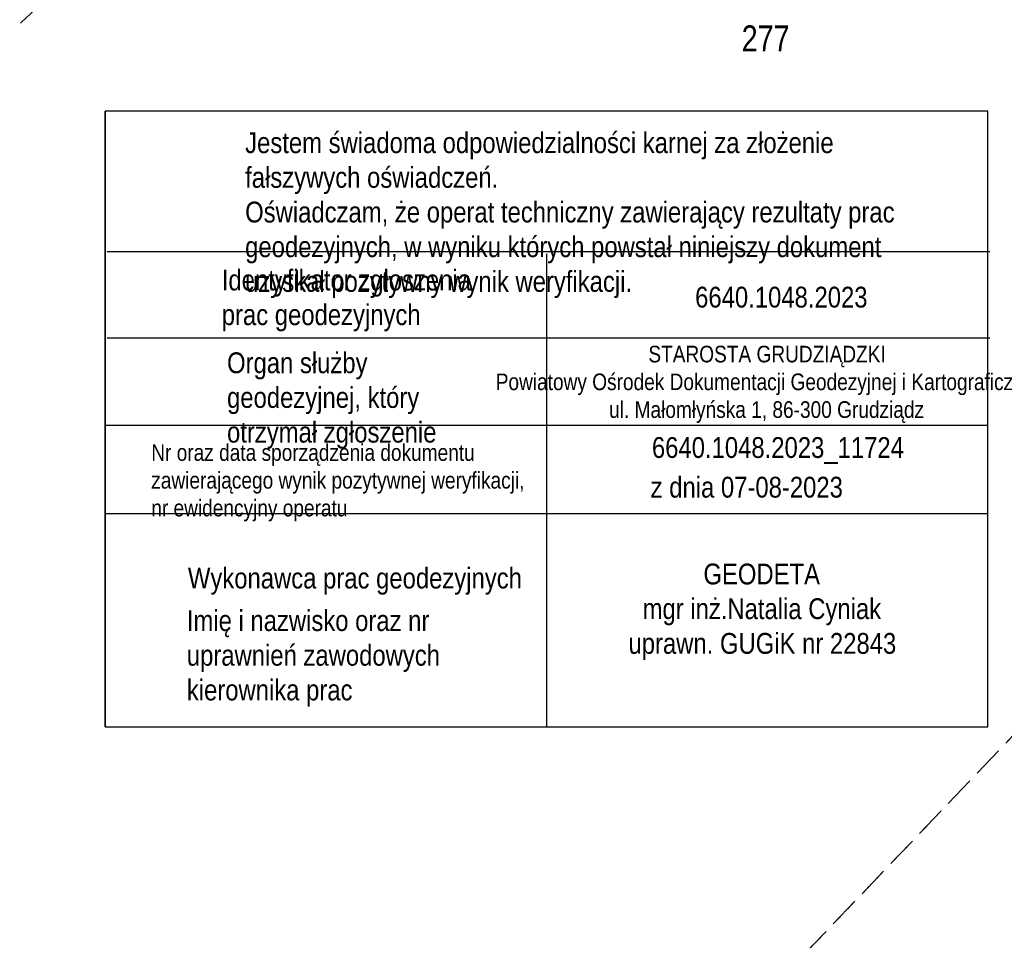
# Model space of a CAD drawing. Header units: metres. Extents: x 6551181 to 6555585, y 5935140 to 5937297.
# Tile 51 of 97: x 6551479 to 6551526, y 5936042 to 5936087. Entities that reach past the tile are written whole.
import ezdxf

# ---------------------------------------------------------------- set-up
doc = ezdxf.new("R2010")
doc.units = ezdxf.units.M
for name, pattern in [('1.5_0.5', [2, 1.5, -0.5]), ('2.0_1.0', [3, 2, -1]), ('218-500', [1, 0.5, -0.5])]:
    doc.linetypes.add(name, pattern=pattern)
for name, color, linetype in [('211-Nr działki', 7, 'Continuous'), ('217-Granica konturu klasyfikcyjnego', 7, 'Continuous'), ('218-Granica użytku', 7, 'Continuous'), ('812-Warstwica pomocnicza linia', 7, 'Continuous')]:
    doc.layers.add(name, color=color, linetype=linetype)
doc.styles.get("Standard").update_dxf_attribs({"font": 'arial.ttf'})

msp = doc.modelspace()

# ---------------------------------------------------------------- linework, layer by layer
at = {"color": 1}
for points in [[(6551482.682, 5936052.5964), (6551512.282, 5936052.5964), (6551525.082, 5936052.5964), (6551525.082, 5936082.1964), (6551482.682, 5936082.1964), (6551482.682, 5936052.5964), (6551482.682, 5936082.1964)], [(6551482.7856, 5936075.4388), (6551525.1856, 5936075.4388)], [(6551503.882, 5936075.3352), (6551503.882, 5936052.5964)], [(6551482.7856, 5936071.2915), (6551525.1856, 5936071.2915)], [(6551482.682, 5936067.1048), (6551525.082, 5936067.1048)], [(6551482.682, 5936062.86), (6551525.082, 5936062.86)]]:
    msp.add_lwpolyline(points, dxfattribs=at)
at = {"layer": '217-Granica konturu klasyfikcyjnego', "color": 3, "linetype": '1.5_0.5', "lineweight": 18, "flags": 128}
msp.add_lwpolyline([(6551551.83, 5936078.95), (6551494.71, 5936019.08)], dxfattribs=at)
at = {"layer": '218-Granica użytku', "color": 3, "linetype": '218-500', "lineweight": 18, "flags": 128}
msp.add_lwpolyline([(6551551.83, 5936078.95), (6551494.71, 5936019.08)], dxfattribs=at)
at = {"layer": '812-Warstwica pomocnicza linia', "color": 32, "linetype": '2.0_1.0', "lineweight": 13, "flags": 128}
msp.add_lwpolyline([(6551563.99, 5936121.45), (6551562.928, 5936122.005), (6551561.856, 5936122.539), (6551560.774, 5936123.053), (6551559.685, 5936123.551), (6551558.589, 5936124.034), (6551557.488, 5936124.506), (6551556.381, 5936124.969), (6551555.27, 5936125.425), (6551554.156, 5936125.878), (6551553.04, 5936126.33), (6551551.851, 5936126.798), (6551550.659, 5936127.243), (6551549.463, 5936127.668), (6551548.262, 5936128.074), (6551547.056, 5936128.466), (6551545.844, 5936128.844), (6551544.625, 5936129.212), (6551543.398, 5936129.572), (6551542.164, 5936129.927), (6551540.92, 5936130.28), (6551539.669, 5936130.616), (6551538.47, 5936130.907), (6551537.268, 5936131.167), (6551536.063, 5936131.397), (6551534.857, 5936131.595), (6551533.65, 5936131.762), (6551532.443, 5936131.897), (6551531.237, 5936131.998), (6551530.033, 5936132.067), (6551528.89, 5936132.1), (6551528.833, 5936132.101), (6551527.988, 5936132.088), (6551527.144, 5936132.03), (6551526.302, 5936131.93), (6551525.462, 5936131.789), (6551524.623, 5936131.61), (6551523.785, 5936131.395), (6551522.95, 5936131.145), (6551522.116, 5936130.865), (6551521.284, 5936130.554), (6551520.51, 5936130.24), (6551520.454, 5936130.216), (6551519.554, 5936129.826), (6551518.677, 5936129.424), (6551517.821, 5936129.008), (6551516.984, 5936128.576), (6551516.164, 5936128.126), (6551515.358, 5936127.656), (6551514.565, 5936127.163), (6551513.783, 5936126.647), (6551513.01, 5936126.105), (6551512.29, 5936125.57), (6551512.243, 5936125.534), (6551511.267, 5936124.782), (6551510.304, 5936124.024), (6551509.354, 5936123.259), (6551508.419, 5936122.483), (6551507.498, 5936121.695), (6551506.593, 5936120.891), (6551505.704, 5936120.07), (6551504.832, 5936119.229), (6551503.977, 5936118.365), (6551503.18, 5936117.52), (6551503.14, 5936117.477), (6551502.42, 5936116.692), (6551501.704, 5936115.905), (6551500.993, 5936115.115), (6551500.29, 5936114.321), (6551499.595, 5936113.522), (6551498.909, 5936112.714), (6551498.235, 5936111.898), (6551497.574, 5936111.072), (6551496.927, 5936110.234), (6551496.33, 5936109.43), (6551496.296, 5936109.383), (6551496.21, 5936109.265), (6551496.125, 5936109.148), (6551496.039, 5936109.03), (6551495.954, 5936108.912), (6551495.869, 5936108.794), (6551495.784, 5936108.676), (6551495.699, 5936108.558), (6551495.615, 5936108.44), (6551495.531, 5936108.321), (6551495.48, 5936108.25), (6551495.446, 5936108.203), (6551495.304, 5936108.002), (6551495.162, 5936107.801), (6551495.02, 5936107.6), (6551494.878, 5936107.399), (6551494.736, 5936107.198), (6551494.594, 5936106.997), (6551494.452, 5936106.796), (6551494.31, 5936106.595), (6551494.168, 5936106.394), (6551494.06, 5936106.24), (6551494.027, 5936106.193), (6551493.57, 5936105.543), (6551493.114, 5936104.892), (6551492.658, 5936104.242), (6551492.203, 5936103.591), (6551491.749, 5936102.939), (6551491.294, 5936102.288), (6551490.84, 5936101.637), (6551490.386, 5936100.985), (6551489.931, 5936100.334), (6551489.51, 5936099.73), (6551489.477, 5936099.682), (6551488.976, 5936098.957), (6551488.48, 5936098.227), (6551487.989, 5936097.495), (6551487.5, 5936096.761), (6551487.013, 5936096.026), (6551486.525, 5936095.292), (6551486.035, 5936094.558), (6551485.541, 5936093.826), (6551485.042, 5936093.097), (6551484.57, 5936092.42), (6551484.536, 5936092.373), (6551484.091, 5936091.779), (6551483.62, 5936091.208), (6551483.126, 5936090.658), (6551482.613, 5936090.124), (6551482.084, 5936089.603), (6551481.543, 5936089.092), (6551480.994, 5936088.588), (6551480.439, 5936088.086), (6551479.882, 5936087.585), (6551479.37, 5936087.12), (6551479.327, 5936087.08), (6551478.665, 5936086.469), (6551478.004, 5936085.858), (6551477.34, 5936085.253), (6551476.669, 5936084.66), (6551475.986, 5936084.084), (6551475.286, 5936083.531), (6551474.567, 5936083.008), (6551473.824, 5936082.521), (6551473.051, 5936082.075), (6551472.3, 5936081.7), (6551472.247, 5936081.676), (6551471.451, 5936081.326), (6551470.65, 5936081), (6551469.844, 5936080.694), (6551469.035, 5936080.404), (6551468.221, 5936080.129), (6551467.405, 5936079.864), (6551466.587, 5936079.606), (6551465.767, 5936079.351), (6551464.946, 5936079.098), (6551464.18, 5936078.86), (6551464.125, 5936078.843), (6551463.293, 5936078.59), (6551462.459, 5936078.348), (6551461.622, 5936078.115), (6551460.785, 5936077.885), (6551459.947, 5936077.658), (6551459.109, 5936077.429), (6551458.273, 5936077.195), (6551457.437, 5936076.952), (6551456.604, 5936076.699), (6551455.83, 5936076.45), (6551455.775, 5936076.432), (6551455.093, 5936076.188), (6551454.423, 5936075.919), (6551453.765, 5936075.626), (6551453.118, 5936075.309), (6551452.481, 5936074.97), (6551451.853, 5936074.608), (6551451.236, 5936074.226), (6551450.626, 5936073.824), (6551450.026, 5936073.403), (6551449.48, 5936073), (6551449.433, 5936072.964), (6551448.808, 5936072.473), (6551448.204, 5936071.969), (6551447.618, 5936071.452), (6551447.049, 5936070.922), (6551446.493, 5936070.38), (6551445.949, 5936069.827), (6551445.414, 5936069.262), (6551444.886, 5936068.687), (6551444.362, 5936068.101), (6551443.88, 5936067.55), (6551443.841, 5936067.505), (6551443.568, 5936067.197), (6551443.291, 5936066.89), (6551443.016, 5936066.582), (6551442.746, 5936066.271), (6551442.487, 5936065.954), (6551442.242, 5936065.63), (6551442.016, 5936065.297), (6551441.812, 5936064.951), (6551441.636, 5936064.591), (6551441.51, 5936064.27), (6551441.491, 5936064.215), (6551441.359, 5936063.833), (6551441.227, 5936063.451), (6551441.096, 5936063.07), (6551440.965, 5936062.688), (6551440.834, 5936062.306), (6551440.703, 5936061.924), (6551440.573, 5936061.542), (6551440.442, 5936061.159), (6551440.312, 5936060.777), (6551440.2, 5936060.45)], dxfattribs=at)

# ---------------------------------------------------------------- texts
at = {"color": 1, "attachment_point": 1}
for s, width, gutter_width, heights, insert, char_height in [('{\\fArial Narrow|b0|i0|c238|p34;Jestem świadoma odpowiedzialności karnej za złożenie fałszywych oświadczeń. \\POświadczam, że operat techniczny zawierający rezultaty prac geodezyjnych, w wyniku których powstał niniejszy dokument uzyskał pozytywny wynik weryfikacji.}', 33.137959, 12.5, [14.266], (6551489.4067, 5936081.1746), 1), ('{\\fArial Narrow|b0|i0|c238|p34;Identyfikator zgłoszenia\\Pprac geodezyjnych}', 45.228051, 15.5952, [8.2087], (6551488.2842, 5936074.575), 1), ('{\\fArial Narrow|b0|i0|c238|p34;6640.1048.2023}', 10.365138, 12.5, [0], (6551511.0232, 5936073.7516), 1), ('\\pi8.1269;{\\fArial Narrow|b0|i0|c238|p34;STAROSTA GRUDZIĄDZKI\\P\\pi0.79488;Powiatowy Ośrodek Dokumentacji Geodezyjnej i Kartograficznej \\P\\pi6.2413;ul. Małomłyńska 1, 86-300 Grudziądz}', 27.536273, 12.5, [0], (6551500.6501, 5936070.9163), 0.8), ('{\\fArial Narrow|b0|i0|c238|p34;Organ służby geodezyjnej, który otrzymał zgłoszenie}', 11.261505, 12.5, [0], (6551488.5373, 5936070.5973), 1), ('{\\fArial Narrow|b0|i0|c238|p34;Nr oraz data sporządzenia dokumentu zawierającego wynik pozytywnej weryfikacji, nr ewidencyjny operatu}', 18.175105, 12.5, [12.2726], (6551484.8983, 5936066.1849), 0.8), ('{\\fArial Narrow|b0|i0|c238|p34;6640.1048.2023_11724}', 9.35093, 12.5, [0], (6551508.9475, 5936066.5251), 1), ('{\\fArial Narrow|b0|i0|c238|p34;z dnia 07-08-2023      }', 9.775379, 12.5, [0], (6551508.887, 5936064.6199), 1), ('{\\fArial Narrow|b0|i0|c238|p34;Wykonawca prac geodezyjnych}', 45.753776, 12.5, [3.0821], (6551486.657, 5936060.2518), 1), ('\\pi3.8964;{\\fArial Narrow|b0|i0|c238|p34;GEODETA\\P\\pi0.97652;mgr inż.Natalia Cyniak\\P\\pi0.29848;uprawn. GUGiK nr 22843}', 13.333666, 12.5, [0], (6551507.524, 5936060.4475), 1), ('{\\fArial Narrow|b0|i0|c238|p34;Imię i nazwisko oraz nr uprawnień zawodowych kierownika prac}', 15.314804, 12.5, [11.6962], (6551486.6061, 5936058.2095), 1)]:
    msp.add_mtext_dynamic_manual_height_columns(s, width=width, gutter_width=gutter_width, heights=heights, dxfattribs=dict(at, insert=insert, char_height=char_height))
at = {"layer": '211-Nr działki', "color": 7, "linetype": 'Continuous', "lineweight": 18, "width": 0.79}
msp.add_text('277', height=1.25, dxfattribs=at).set_placement((6551513.26, 5936085.06))

doc.saveas('drawing.dxf')
